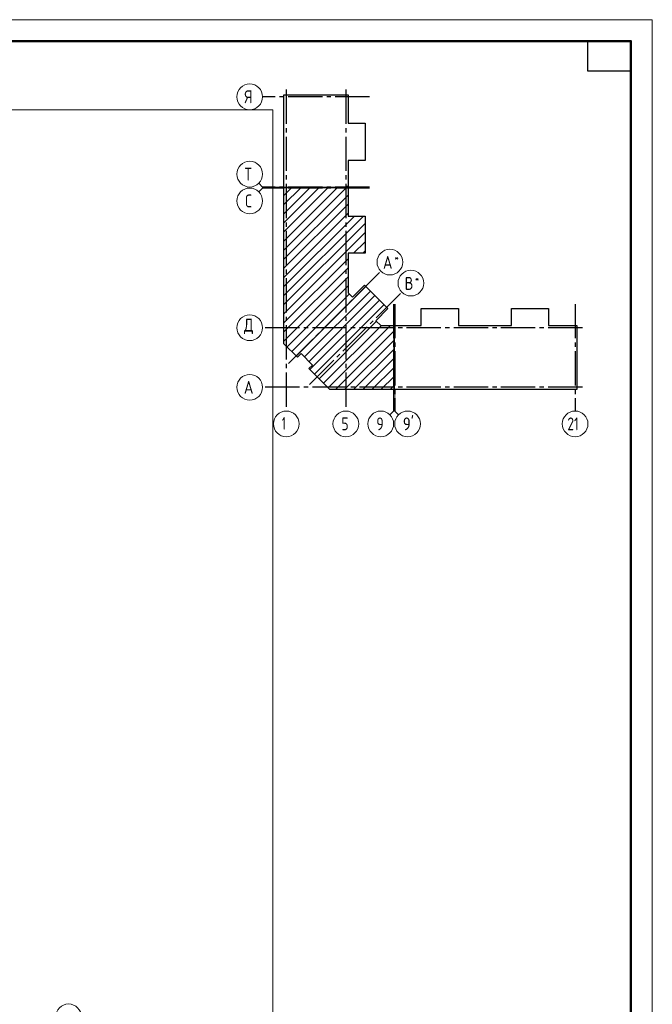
# Model space of a CAD drawing. Header units: millimetres. Extents: x 0 to 43617, y 0 to 59400.
# Tile 33 of 33: x 27244 to 42000, y 36425 to 59400. Entities that reach past the tile are written whole.
import ezdxf

# ---------------------------------------------------------------- set-up
doc = ezdxf.new("R2010")
doc.units = ezdxf.units.MM
doc.linetypes.add('______5', pattern=[1100, 800, -100, 100, -100])
doc.layers.add('Standard', color=7, linetype='Continuous', lineweight=25)
doc.layers.add('Оси', color=40, linetype='______5', lineweight=18)
doc.styles.add('ISOCPEUR', font='txt')

msp = doc.modelspace()

# ---------------------------------------------------------------- linework, layer by layer
at = {"layer": 'Standard', "color": 7, "linetype": 'Continuous', "lineweight": 13, "transparency": 33554687}
for p, q in [((32909, 55496), (32821, 55584)), ((32909, 55471), (32821, 55383)), ((32909, 55496), (33409, 55496)), ((32909, 55471), (33409, 55471)), ((35967, 50269), (35967, 50769)), ((35992, 50269), (35992, 50769)), ((35967, 50269), (35879, 50181)), ((35992, 50269), (36080, 50181))]:
    msp.add_line(p, q, dxfattribs=at)
at = {"layer": 'Standard', "color": 7, "linetype": 'Continuous', "lineweight": 35, "transparency": 33554687}
for p, q in [((33409, 54235), (34655, 55481)), ((33409, 54660), (34230, 55481)), ((33409, 55084), (33806, 55481)), ((33409, 54023), (34867, 55481)), ((33409, 54448), (34442, 55481)), ((33409, 54872), (34018, 55481)), ((33409, 55296), (33594, 55481)), ((33409, 53811), (34905, 55307)), ((33409, 53599), (34905, 55095)), ((33409, 53387), (34905, 54883)), ((33409, 52963), (35264, 54818)), ((33409, 53175), (35052, 54818)), ((33409, 52751), (35302, 54644)), ((33409, 52538), (35302, 54431)), ((35033, 53950), (35302, 54219)), ((35245, 53950), (35302, 54007)), ((33409, 52326), (34905, 53822)), ((33409, 52114), (34905, 53610)), ((33409, 51902), (34905, 53398)), ((33484, 51764), (34905, 53186)), ((33696, 51552), (35317, 53174)), ((33590, 51658), (34930, 52999)), ((33887, 51531), (35423, 53068)), ((33993, 51425), (35529, 52962)), ((34014, 51234), (35635, 52856)), ((34120, 51128), (35741, 52750)), ((34226, 51022), (35567, 52363)), ((34332, 50916), (35681, 52265)), ((34438, 50810), (35893, 52265)), ((34609, 50769), (35977, 52137)), ((34822, 50769), (35977, 51924)), ((35034, 50769), (35977, 51712)), ((35246, 50769), (35977, 51500)), ((35458, 50769), (35977, 51288)), ((35670, 50769), (35977, 51076)), ((35882, 50769), (35977, 50864))]:
    msp.add_line(p, q, dxfattribs=at)
at = {"layer": 'Standard', "color": 7, "linetype": 'Continuous', "lineweight": 13, "transparency": 33554687}
msp.add_lwpolyline([(0, 0), (42000, 0), (42000, 59400), (0, 59400), (0, 0)], close=True, dxfattribs=at)
at = {"layer": 'Standard', "color": 7, "linetype": 'Continuous', "lineweight": 50, "transparency": 33554687}
msp.add_lwpolyline([(2000, 58900), (41500, 58900), (41500, 500), (2000, 500), (2000, 58900)], close=True, dxfattribs=at)
at = {"layer": 'Standard', "color": 7, "linetype": 'Continuous', "lineweight": 25, "transparency": 33554687}
msp.add_lwpolyline([(41500, 58900), (41500, 58200), (40500, 58200), (40500, 58900), (41500, 58900)], close=True, dxfattribs=at)
for points in [[(33409, 55486), (33409, 57643), (34905, 57643), (34905, 56982), (35302, 56982), (35302, 56114), (34905, 56114), (34905, 55486), (34887, 55486), (34887, 55506), (34872, 55506), (34872, 55486), (33409, 55486)], [(33409, 52026), (33409, 55481), (33547, 55481), (33547, 55461), (33562, 55461), (33562, 55481), (34905, 55481), (34905, 54818), (35302, 54818), (35302, 53950), (34905, 53950), (34905, 53024), (35003, 52926), (35284, 53207), (35833, 52658), (35552, 52377), (35664, 52265), (35977, 52265), (35977, 50769), (34479, 50769), (33991, 51257), (34076, 51342), (33808, 51610), (33723, 51525), (33409, 51839), (33409, 52026)], [(35982, 50769), (35982, 52232), (36002, 52232), (36002, 52247), (35982, 52247), (35982, 52265), (36610, 52265), (36610, 52662), (37478, 52662), (37478, 52265), (38096, 52265), (38714, 52265), (38714, 52662), (39582, 52662), (39582, 52265), (40243, 52265), (40243, 50769), (38096, 50769), (35982, 50769)]]:
    msp.add_lwpolyline(points, dxfattribs=at)
at = {"layer": 'Standard', "color": 254, "linetype": 'Continuous', "lineweight": 13, "true_color": 0xc4c4ff, "transparency": 33554687}
msp.add_lwpolyline([(7324, 10030), (33149, 10030), (33149, 57295), (7324, 57295), (7324, 10030)], dxfattribs=at)
at = {"layer": 'Оси', "color": 8, "linetype": '______5', "lineweight": -3, "transparency": 33554687}
for p, q in [((33462, 57770), (33462, 50269)), ((34852, 57770), (34852, 50269)), ((35405, 57600), (32909, 57600)), ((35405, 55496), (32909, 55496)), ((35405, 55471), (32909, 55471)), ((33517, 51381), (35667, 53531)), ((34007, 50891), (36157, 53041)), ((35967, 52765), (35967, 50269)), ((35992, 52765), (35992, 50269)), ((40200, 52765), (40200, 50269)), ((40370, 52212), (32909, 52212)), ((40370, 52212), (32909, 52212)), ((40370, 50822), (32909, 50822))]:
    msp.add_line(p, q, dxfattribs=at)
at = {"layer": 'Оси', "color": 7, "linetype": 'Continuous', "lineweight": 13, "transparency": 33554687}
for centre in [(32609, 57600), (32609, 55796), (32609, 55171), (35879, 53743), (36369, 53253), (32609, 52212), (32609, 52212), (32609, 50822), (33462, 49969), (34852, 49969), (35667, 49969), (36292, 49969), (40200, 49969), (28384, 36132)]:
    msp.add_circle(centre, 300, dxfattribs=at)

# ---------------------------------------------------------------- texts
at = {"layer": 'Standard', "color": 7, "linetype": 'Continuous', "lineweight": 25, "transparency": 33554687, "insert": (40020, 49819), "char_height": 300, "width": 472.29, "attachment_point": 7, "style": 'ISOCPEUR'}
msp.add_mtext('\\W0.75;21', dxfattribs=at)
at = {"layer": 'Оси', "color": 7, "linetype": 'Continuous', "lineweight": 25, "transparency": 33554687, "attachment_point": 7, "style": 'ISOCPEUR'}
for s, insert, char_height, width in [('\\W0.80;Я', (32489, 57450), 300, 359.84), ('\\W0.80;Т', (32489, 55646), 300, 359.84), ('\\W0.78;С', (32504, 55021), 300, 326.41), ('\\W0.82;А', (35718, 53586), 300, 392.64), ('\\W0.80;*', (35988, 53761), 180, 215.89), ('\\W0.80;В', (36223, 53096), 300, 359.83), ('\\W0.80;*', (36463, 53271), 180, 215.89), ('\\W0.82;Д', (32474, 52062), 300, 392.64), ('\\W0.82;А', (32474, 50672), 300, 392.64), ('\\W0.56;1', (33362, 49829), 300, 233.32), ('\\W0.78;5', (34747, 49819), 300, 326.41), ('\\W0.78;9', (35562, 49819), 300, 326.41), ("\\W0.84;9'", (36180, 49819), 300, 440.65)]:
    msp.add_mtext(s, dxfattribs=dict(at, insert=insert, char_height=char_height, width=width))

doc.saveas('drawing.dxf')
